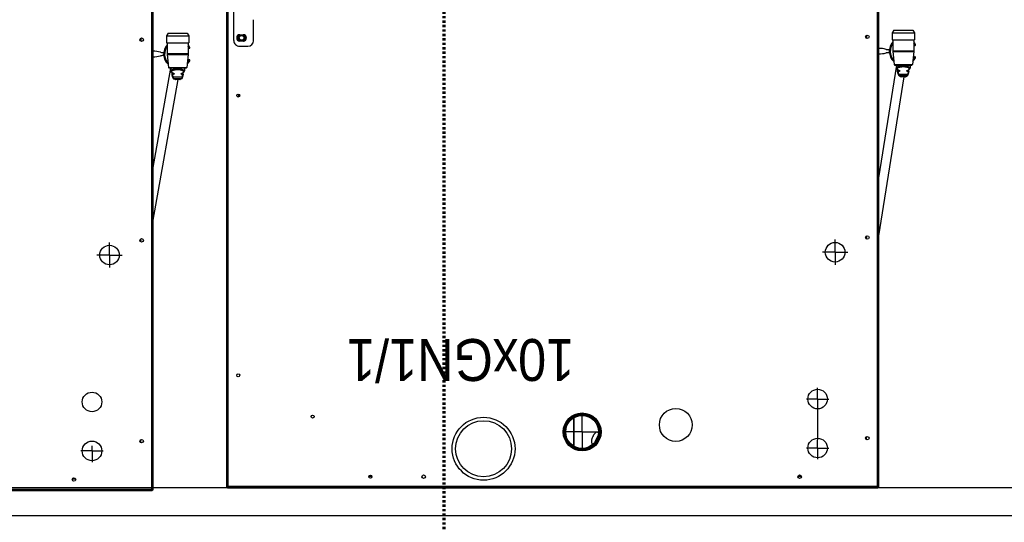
# Model space of a CAD drawing. Header units: millimetres. Extents: x -56641 to 6003, y -24465 to 16563.
# Tile 19 of 79: x -32221 to -30812, y -7077 to -6358. Entities that reach past the tile are written whole.
import ezdxf

# ---------------------------------------------------------------- set-up
doc = ezdxf.new("R2010")
doc.units = ezdxf.units.MM
for name, pattern in [('HIDDEN', [375, 250, -125]), ('Kreska', [6.35, 3.175, -3.175]), ('Przerywana długa', [390, 250, -140])]:
    doc.linetypes.add(name, pattern=pattern)
doc.layers.add('G-ANNO-SYMB', color=7, linetype='Continuous', lineweight=5)
doc.layers.add('JEVENHUUVA', color=7, linetype='Continuous')
doc.layers.add('JEVENKATKOVIIVAT', color=5, linetype='HIDDEN')
doc.layers.add('Wyposażenie_urządzenia grzewcze', color=1, linetype='Continuous', true_color=0xff0000)

# ---------------------------------------------------------------- blocks, each defined once
blk = doc.blocks.new('O611in')
at = {"layer": 'Wyposażenie_urządzenia grzewcze'}
for p, q in [((1900.43, 1032.83), (1900.43, 1104.88)), ((1900.43, 1104.88), (1900.53, 1104.88)), ((1900.53, 1104.98), (1900.53, 1104.88)), ((1900.53, 1104.98), (1993.58, 1104.98)), ((1900.63, 1032.93), (1900.63, 1104.78)), ((1900.63, 1104.78), (1993.48, 1104.78)), ((1911.95, 1103.25), (1911.5, 1103.25)), ((1909.15, 1099.25), (1909.15, 1100.85)), ((1909.15, 1099.25), (1907.55, 1099.25)), ((1909.15, 1099.25), (1909.15, 1098.51)), ((1909.15, 1099.25), (1910.75, 1099.25)), ((1902.15, 1098.08), (1902.15, 1097.62)), ((1906.65, 1071.25), (1906.65, 1073.05)), ((1906.65, 1071.25), (1904.85, 1071.25)), ((1906.65, 1071.25), (1906.65, 1069.45)), ((1906.65, 1071.25), (1908.45, 1071.25)), ((1902.15, 1069.38), (1902.15, 1069.18)), ((1902.22, 1069.33), (1902.14, 1069.16)), ((1902.15, 1069.14), (1902.15, 1068.92)), ((1902.16, 1069.12), (1902.19, 1069.08)), ((1902.25, 1069.15), (1902.28, 1069.23)), ((1902.3, 1069.13), (1902.25, 1069.15)), ((1902.3, 1069.15), (1902.26, 1069.17)), ((1896.89, 1046.16), (1900.43, 1066.24)), ((1897.92, 1044.52), (1900.43, 1058.75)), ((1896.1, 1045.41), (1896.18, 1045.75)), ((1896.1, 1045.39), (1896.1, 1045.41)), ((1896.1, 1045.39), (1896.1, 1045.15)), ((1896.2, 1045.49), (1896.28, 1045.82)), ((1896.2, 1045.49), (1896.2, 1045.46)), ((1896.28, 1045.82), (1897.53, 1045.82)), ((1896.31, 1046.03), (1896.55, 1046.15)), ((1896.36, 1046.04), (1896.6, 1046.16)), ((1896.36, 1046.04), (1897.45, 1046.04)), ((1896.6, 1046.16), (1896.6, 1046.16)), ((1896.6, 1046.16), (1897.21, 1046.16)), ((1896.6, 1046.16), (1897.21, 1046.16)), ((1897.21, 1046.16), (1897.21, 1046.16)), ((1897.21, 1046.16), (1897.45, 1046.04)), ((1897.26, 1046.15), (1897.49, 1046.03)), ((1897.53, 1045.82), (1897.6, 1045.49)), ((1897.6, 1045.46), (1897.6, 1045.49)), ((1897.63, 1045.75), (1897.63, 1045.75)), ((1897.63, 1045.75), (1897.7, 1045.41)), ((1897.7, 1045.39), (1897.7, 1045.41)), ((1897.7, 1045.39), (1897.7, 1045.15)), ((1895.41, 1042.56), (1895.59, 1044.41)), ((1898.21, 1044.41), (1895.59, 1044.41)), ((1898.11, 1044.5), (1895.69, 1044.5)), ((1895.93, 1044.5), (1895.93, 1044.93)), ((1895.93, 1044.93), (1895.93, 1044.93)), ((1896.11, 1045.16), (1896.09, 1045.15)), ((1896.09, 1045.15), (1896.09, 1045.15)), ((1896.12, 1045.18), (1896.11, 1045.16)), ((1896.18, 1045.34), (1896.18, 1045.23)), ((1896.22, 1045.24), (1896.19, 1045.23)), ((1896.26, 1045.25), (1896.22, 1045.24)), ((1896.24, 1045.24), (1896.22, 1045.24)), ((1896.22, 1045.24), (1896.22, 1045.24)), ((1897.59, 1045.24), (1897.55, 1045.25)), ((1897.57, 1045.24), (1897.59, 1045.24)), ((1897.59, 1045.24), (1897.59, 1045.24)), ((1897.62, 1045.23), (1897.59, 1045.24)), ((1897.62, 1045.34), (1897.62, 1045.23)), ((1897.7, 1045.16), (1897.69, 1045.18)), ((1897.71, 1045.15), (1897.71, 1045.15)), ((1897.87, 1044.93), (1897.87, 1044.93)), ((1897.87, 1044.5), (1897.87, 1044.93)), ((1898.4, 1042.56), (1898.21, 1044.41)), ((1895.14, 1043.45), (1895.26, 1043.38)), ((1895.48, 1043.3), (1895.23, 1043.3)), ((1895.26, 1041.62), (1895.14, 1041.55)), ((1895.23, 1041.7), (1895.4, 1041.7)), ((1895.4, 1042.44), (1895.41, 1042.56)), ((1895.4, 1040.9), (1895.4, 1042.44)), ((1898.4, 1042.44), (1895.4, 1042.44)), ((1898.4, 1042.56), (1895.41, 1042.56)), ((1898.4, 1042.44), (1898.4, 1042.56)), ((1898.4, 1040.9), (1898.4, 1042.44)), ((1895.3, 1039.9), (1895.3, 1040.9)), ((1898.5, 1040.9), (1895.3, 1040.9)), ((1895.53, 1039.5), (1895.3, 1039.9)), ((1898.5, 1039.9), (1895.3, 1039.9)), ((1898.27, 1039.5), (1898.5, 1039.9)), ((1898.5, 1039.9), (1898.5, 1040.9)), ((1902.15, 1040.22), (1902.15, 1040.68)), ((1902.25, 1040.3), (1902.25, 1040.6)), ((1898.27, 1039.5), (1895.53, 1039.5))]:
    blk.add_line(p, q, dxfattribs=at)
for points in [[(1896.31, 1046.03), (1896.27, 1045.99), (1896.24, 1045.95), (1896.22, 1045.9), (1896.2, 1045.83), (1896.18, 1045.75)], [(1897.63, 1045.75), (1897.61, 1045.83), (1897.59, 1045.9), (1897.56, 1045.95), (1897.53, 1045.99), (1897.49, 1046.03)], [(1896.09, 1045.15), (1896.02, 1045.1), (1895.96, 1045.03), (1895.93, 1044.94), (1895.93, 1044.93)], [(1896.11, 1045.16), (1896.11, 1045.16), (1896.11, 1045.16)], [(1896.19, 1045.23), (1896.15, 1045.21), (1896.12, 1045.18)], [(1896.31, 1045.27), (1896.31, 1045.27), (1896.31, 1045.27), (1896.29, 1045.26), (1896.26, 1045.25)], [(1897.55, 1045.25), (1897.51, 1045.26), (1897.49, 1045.27), (1897.49, 1045.27)], [(1897.69, 1045.18), (1897.66, 1045.21), (1897.62, 1045.23)], [(1897.71, 1045.15), (1897.7, 1045.16), (1897.7, 1045.16)], [(1897.87, 1044.93), (1897.87, 1044.94), (1897.85, 1045.03), (1897.79, 1045.1), (1897.71, 1045.15)]]:
    blk.add_lwpolyline(points, dxfattribs=at)
for centre, radius in [((1911.73, 1103.35), 0.25), ((1909.15, 1099.25), 1.4), ((1902.05, 1097.85), 0.25), ((1909.15, 1092.25), 1.4), ((1906.65, 1071.25), 1.4), ((1902.05, 1069.15), 0.25), ((1902.05, 1040.45), 0.25)]:
    blk.add_circle(centre, radius, dxfattribs=at)
for centre, radius, start, end in [((1895.69, 1044.4), 0.1, 90, 174.2894), ((1898.11, 1044.4), 0.1, 5.7106, 90), ((1896.9, 1042.5), 2, 318.6185, 47.4188), ((1895.23, 1043.4), 0.1, 151.7263, 270), ((1896.9, 1042.5), 2, 132.6721, 151.7263), ((1896.9, 1042.5), 1.86, 137.6649, 151.7269), ((1896.9, 1042.5), 1.86, 323.7462, 42.3377), ((1899.1, 1043.73), 1, 257.5553, 284.1158), ((1896.9, 1042.5), 2, 352.8627, 7.1373), ((1900.52, 1038.1), 4.8, 91.0719, 104.1158), ((1895.23, 1041.6), 0.1, 90, 208.2737), ((1896.9, 1042.5), 2, 208.2737, 221.2883), ((1896.9, 1042.5), 1.86, 208.2734, 216.3956), ((1899.1, 1041.28), 1, 75.8842, 102.4447), ((1900.52, 1046.9), 4.8, 255.8842, 268.9281)]:
    blk.add_arc(centre, radius, start, end, dxfattribs=at)
for points, start_tangent, end_tangent in [([(1900.45, 1104.84), (1900.43, 1104.88)], (-0.84108, 0.54091), (0, 1)), ([(1900.53, 1104.81), (1900.45, 1104.84)], (-0.943625, 0.331016), (-0.84108, 0.54091)), ([(1900.56, 1104.95), (1900.53, 1104.98)], (-0.54091, 0.84108), (-1, 0)), ([(1900.63, 1104.78), (1900.59, 1104.83), (1900.56, 1104.86), (1900.53, 1104.88)], (-0.537029, 0.843564), (-1, 0)), ([(1900.63, 1104.78), (1900.58, 1104.81), (1900.54, 1104.84), (1900.53, 1104.88)], (-0.843564, 0.537029), (0, 1)), ([(1900.63, 1104.78), (1900.53, 1104.81)], (-0.952891, 0.303314), (-0.943625, 0.331016)), ([(1900.59, 1104.88), (1900.56, 1104.95)], (-0.331016, 0.943625), (-0.54091, 0.84108)), ([(1900.63, 1104.78), (1900.59, 1104.88)], (-0.303314, 0.952891), (-0.331016, 0.943625)), ([(1902.14, 1069.16), (1902.16, 1069.13), (1902.16, 1069.12)], (0.510626, -0.859803), (0.576053, -0.817412)), ([(1902.26, 1069.07), (1902.23, 1069.08), (1902.21, 1069.09), (1902.19, 1069.11), (1902.16, 1069.13), (1902.14, 1069.16)], (-0.945723, 0.324974), (-0.640129, 0.768268)), ([(1902.26, 1069.07), (1902.23, 1069.08), (1902.21, 1069.08), (1902.2, 1069.09), (1902.19, 1069.08), (1902.19, 1069.08)], (-0.945723, 0.324974), (0.549508, -0.835489)), ([(1902.19, 1069.08), (1902.19, 1069.08), (1902.2, 1069.07), (1902.22, 1069.06), (1902.25, 1069.04)], (0.549508, -0.835489), (0.856844, -0.515576)), ([(1902.25, 1069.04), (1902.26, 1069.03)], (0.856844, -0.515576), (0.865565, -0.500797)), ([(1902.28, 1069.06), (1902.26, 1069.07)], (-0.939908, 0.341429), (-0.945723, 0.324974)), ([(1902.28, 1069.06), (1902.26, 1069.07)], (-0.973082, 0.230457), (-0.945723, 0.324974)), ([(1896.1, 1045.41), (1896.11, 1045.43), (1896.13, 1045.46), (1896.16, 1045.48), (1896.2, 1045.49)], (0.212365, 0.97719), (0.999957, -0.009276)), ([(1896.2, 1045.46), (1896.16, 1045.45), (1896.13, 1045.43), (1896.11, 1045.4), (1896.1, 1045.36)], (-1, 0.000001), (0, -1)), ([(1896.18, 1045.75), (1896.18, 1045.76), (1896.2, 1045.8), (1896.24, 1045.82), (1896.28, 1045.82)], (0.212036, 0.977262), (0.999828, -0.018568)), ([(1896.24, 1045.43), (1896.22, 1045.42), (1896.2, 1045.4), (1896.19, 1045.37), (1896.18, 1045.34)], (-0.937062, -0.349162), (-0.14521, -0.989401)), ([(1896.2, 1045.46), (1896.21, 1045.45), (1896.21, 1045.44), (1896.23, 1045.44), (1896.24, 1045.43)], (-0.000309, -1), (0.974678, -0.223612)), ([(1896.24, 1045.43), (1896.31, 1045.41), (1896.36, 1045.39), (1896.39, 1045.36), (1896.4, 1045.33), (1896.39, 1045.31), (1896.36, 1045.28), (1896.32, 1045.26)], (0.974683, -0.22359), (-0.932422, -0.361371)), ([(1896.28, 1045.82), (1896.3, 1045.93), (1896.33, 1046)], (0.208241, 0.978078), (0.456872, 0.889533)), ([(1896.31, 1046.03), (1896.32, 1046.03), (1896.36, 1046.04)], (0.885584, 0.464479), (0.999997, -0.002317)), ([(1896.33, 1046.01), (1896.36, 1046.04)], (0.479037, 0.877794), (0.881178, 0.472785)), ([(1896.33, 1046), (1896.33, 1046.01)], (0.456872, 0.889533), (0.479037, 0.877794)), ([(1896.6, 1046.16), (1896.56, 1046.16), (1896.55, 1046.15)], (-1, 0), (-0.882317, -0.470656)), ([(1896.55, 1046.15), (1896.56, 1046.16)], (0.885225, 0.465164), (0.952583, 0.304278)), ([(1896.56, 1046.16), (1896.6, 1046.16)], (0.952583, 0.304278), (0.999997, -0.002317)), ([(1897.21, 1046.16), (1897.24, 1046.16), (1897.26, 1046.15)], (1, 0), (0.882317, -0.470656)), ([(1897.24, 1046.16), (1897.21, 1046.16)], (-0.952583, 0.304278), (-0.999997, -0.002317)), ([(1897.26, 1046.15), (1897.24, 1046.16)], (-0.885225, 0.465164), (-0.952583, 0.304278)), ([(1897.48, 1045.26), (1897.45, 1045.28), (1897.41, 1045.31), (1897.4, 1045.33), (1897.41, 1045.36), (1897.44, 1045.39), (1897.5, 1045.41), (1897.56, 1045.43)], (-0.927709, 0.373305), (0.974662, 0.223683)), ([(1897.45, 1046.04), (1897.47, 1046.01)], (0.881178, -0.472785), (0.479037, -0.877794)), ([(1897.49, 1046.03), (1897.48, 1046.03), (1897.45, 1046.04)], (-0.885616, 0.464417), (-0.999997, -0.002317)), ([(1897.47, 1046.01), (1897.47, 1046)], (0.479037, -0.877794), (0.456872, -0.889533)), ([(1897.47, 1046), (1897.5, 1045.93), (1897.53, 1045.82)], (0.456872, -0.889533), (0.208241, -0.978078)), ([(1897.63, 1045.75), (1897.62, 1045.76), (1897.6, 1045.8), (1897.57, 1045.82), (1897.53, 1045.82)], (-0.212036, 0.977262), (-0.999828, -0.018568)), ([(1897.56, 1045.43), (1897.58, 1045.44), (1897.59, 1045.44), (1897.6, 1045.45), (1897.6, 1045.46)], (0.974715, 0.223451), (0.000718, 1)), ([(1897.56, 1045.43), (1897.58, 1045.42), (1897.6, 1045.4), (1897.61, 1045.37), (1897.62, 1045.34)], (0.936977, -0.34939), (0.145187, -0.989404)), ([(1897.7, 1045.41), (1897.7, 1045.43), (1897.67, 1045.46), (1897.64, 1045.48), (1897.6, 1045.49)], (-0.212365, 0.97719), (-0.999957, -0.009276)), ([(1897.6, 1045.46), (1897.64, 1045.45), (1897.67, 1045.43), (1897.7, 1045.4)], (1, 0), (0.396724, -0.917938)), ([(1897.7, 1045.4), (1897.7, 1045.36)], (0.396724, -0.917938), (0, -1)), ([(1895.93, 1044.93), (1895.94, 1044.91), (1895.96, 1044.87), (1896.01, 1044.83), (1896.09, 1044.79), (1896.21, 1044.75), (1896.36, 1044.71), (1896.53, 1044.69), (1896.71, 1044.67), (1896.9, 1044.67), (1897.09, 1044.67), (1897.28, 1044.69), (1897.45, 1044.71), (1897.6, 1044.75), (1897.72, 1044.79), (1897.8, 1044.83), (1897.84, 1044.87), (1897.87, 1044.91), (1897.87, 1044.93)], (0.00944, -0.999955), (0.009189, 0.999958)), ([(1896.08, 1045.12), (1896.06, 1045.09), (1896.04, 1045.07), (1896.03, 1045.04), (1896.04, 1045), (1896.06, 1044.97), (1896.1, 1044.92), (1896.18, 1044.88), (1896.28, 1044.84), (1896.41, 1044.81), (1896.57, 1044.78), (1896.73, 1044.77), (1896.9, 1044.76), (1897.07, 1044.77), (1897.24, 1044.78), (1897.39, 1044.81), (1897.53, 1044.84), (1897.63, 1044.88), (1897.7, 1044.93)], (-0.754321, -0.656506), (0.808897, 0.58795)), ([(1896.1, 1045.13), (1896.08, 1045.12)], (-0.81435, -0.580374), (-0.754321, -0.656506)), ([(1896.11, 1045.15), (1896.09, 1045.15)], (-0.968029, -0.250838), (-0.875073, -0.483991)), ([(1896.1, 1045.36), (1896.11, 1045.35), (1896.12, 1045.35), (1896.15, 1045.34), (1896.18, 1045.34)], (-0.000143, -1), (0.993442, -0.114337)), ([(1896.11, 1045.14), (1896.1, 1045.13)], (-0.826981, -0.56223), (-0.81435, -0.580374)), ([(1896.2, 1045.21), (1896.16, 1045.21), (1896.13, 1045.19), (1896.11, 1045.16)], (-0.999584, 0.028833), (-0.440897, -0.897558)), ([(1896.14, 1045.16), (1896.11, 1045.14)], (-0.873776, -0.486328), (-0.826981, -0.56223)), ([(1896.14, 1045.16), (1896.11, 1045.16), (1896.11, 1045.15)], (-0.988411, 0.151803), (-0.968029, -0.250838)), ([(1896.2, 1045.21), (1896.19, 1045.19), (1896.17, 1045.17), (1896.14, 1045.16)], (-0.319567, -0.947564), (-0.873754, -0.486367)), ([(1896.18, 1045.34), (1896.23, 1045.32), (1896.27, 1045.29), (1896.29, 1045.27)], (0.956255, -0.292535), (0.49055, -0.871413)), ([(1896.21, 1045.22), (1896.2, 1045.21)], (-0.791679, -0.610938), (-0.31984, -0.947471)), ([(1896.24, 1045.24), (1896.22, 1045.23), (1896.21, 1045.22)], (-0.97551, -0.219954), (-0.791679, -0.610938)), ([(1896.3, 1045.25), (1896.24, 1045.24)], (-0.947204, -0.320632), (-0.975489, -0.22005)), ([(1896.29, 1045.27), (1896.3, 1045.26)], (0.49055, -0.871413), (0.441019, -0.897498)), ([(1896.31, 1045.25), (1896.3, 1045.25)], (-0.940691, -0.339264), (-0.947204, -0.320632)), ([(1896.32, 1045.26), (1896.31, 1045.25)], (-0.932422, -0.361371), (-0.940691, -0.339264)), ([(1897.5, 1045.25), (1897.48, 1045.26)], (-0.940698, 0.339244), (-0.927709, 0.373305)), ([(1897.57, 1045.24), (1897.5, 1045.25)], (-0.975493, 0.220028), (-0.940698, 0.339244)), ([(1897.51, 1045.27), (1897.53, 1045.29), (1897.57, 1045.32), (1897.62, 1045.34)], (0.489569, 0.871965), (0.956248, 0.292559)), ([(1897.51, 1045.26), (1897.51, 1045.27)], (0.441363, 0.897329), (0.489569, 0.871965)), ([(1897.58, 1045.23), (1897.57, 1045.24)], (-0.932271, 0.361761), (-0.975479, 0.220092)), ([(1897.61, 1045.21), (1897.6, 1045.22), (1897.58, 1045.23)], (-0.319086, 0.947726), (-0.932271, 0.361761)), ([(1897.61, 1045.21), (1897.64, 1045.21), (1897.68, 1045.19), (1897.7, 1045.16)], (0.999586, 0.028779), (0.429337, -0.903144)), ([(1897.66, 1045.16), (1897.64, 1045.17), (1897.62, 1045.19), (1897.61, 1045.21)], (-0.87377, 0.48634), (-0.31967, 0.947529)), ([(1897.62, 1045.34), (1897.66, 1045.34), (1897.68, 1045.35), (1897.7, 1045.35), (1897.7, 1045.36)], (0.993446, 0.114304), (0.000529, 1)), ([(1897.66, 1045.16), (1897.69, 1045.16)], (0.988406, 0.151832), (0.974219, -0.225602)), ([(1897.7, 1045.14), (1897.66, 1045.16)], (-0.827239, 0.56185), (-0.873778, 0.486325)), ([(1897.69, 1045.16), (1897.71, 1045.15)], (0.974219, -0.225602), (0.875025, -0.484078)), ([(1897.7, 1045.13), (1897.7, 1045.14)], (-0.814302, 0.580441), (-0.827239, 0.56185)), ([(1897.72, 1045.12), (1897.7, 1045.13)], (-0.755133, 0.655571), (-0.814302, 0.580441)), ([(1897.7, 1044.93), (1897.75, 1044.97), (1897.77, 1045), (1897.77, 1045.04), (1897.76, 1045.07), (1897.75, 1045.09), (1897.72, 1045.12)], (0.808897, 0.58795), (-0.755133, 0.655571)), ([(1895.23, 1043.3), (1895.24, 1043.31), (1895.25, 1043.32), (1895.25, 1043.33), (1895.26, 1043.36), (1895.26, 1043.38)], (1, 0), (0.05309, 0.99859)), ([(1895.49, 1043.38), (1895.45, 1043.38), (1895.26, 1043.38)], (-0.999957, 0.009236), (-0.99997, 0.007759)), ([(1895.23, 1041.7), (1895.24, 1041.7), (1895.25, 1041.69), (1895.25, 1041.67), (1895.26, 1041.64), (1895.26, 1041.62)], (1, 0), (0.05309, -0.99859)), ([(1895.26, 1041.62), (1895.4, 1041.62)], (0.99997, 0.00776), (0.999963, 0.008548))]:
    blk.add_spline(points, degree=3, dxfattribs=dict(at, start_tangent=start_tangent, end_tangent=end_tangent))
blk = doc.blocks.new('O1011in')
at = {"layer": 'Wyposażenie_urządzenia grzewcze'}
for p, q in [((1900.72, 859.32), (1900.72, 931.37)), ((1900.72, 931.37), (1900.82, 931.37)), ((1900.82, 931.47), (1900.82, 931.37)), ((1900.82, 931.47), (1993.87, 931.47)), ((1900.92, 859.42), (1900.92, 931.27)), ((1900.92, 931.27), (1993.77, 931.27)), ((1993.77, 931.27), (1993.77, 859.42)), ((1993.87, 931.47), (1993.87, 931.37)), ((1993.97, 931.37), (1993.87, 931.37)), ((1993.97, 931.37), (1993.97, 859.32)), ((1912.24, 929.75), (1911.79, 929.75)), ((1973.62, 929.75), (1973.26, 929.75)), ((1909.44, 925.75), (1909.44, 927.35)), ((1909.44, 925.75), (1907.84, 925.75)), ((1909.44, 925.75), (1909.44, 924.56)), ((1909.44, 925.75), (1911.04, 925.75)), ((1943.14, 923.45), (1943.14, 926.15)), ((1902.44, 924.57), (1902.44, 924.12)), ((1909.44, 918.75), (1909.44, 924.56)), ((1940.88, 924), (1941.27, 924.82)), ((1940.92, 924.19), (1941.14, 924.67)), ((1941.26, 924.85), (1941.27, 924.82)), ((1941.71, 925.11), (1941.56, 925.18)), ((1944.26, 925.51), (1944.26, 921.38)), ((1944.33, 925.47), (1944.33, 921.42)), ((1943.14, 923.45), (1940.44, 923.45)), ((1940.63, 923.45), (1940.53, 923.45)), ((1940.95, 923.48), (1940.8, 923.54)), ((1940.86, 923.99), (1940.88, 924)), ((1943.14, 923.45), (1943.14, 920.75)), ((1943.14, 923.45), (1945.84, 923.45)), ((1945.65, 923.45), (1945.75, 923.45)), ((1909.44, 918.75), (1907.84, 918.75)), ((1909.44, 918.75), (1909.44, 917.15)), ((1909.44, 918.75), (1911.04, 918.75)), ((1906.94, 897.75), (1906.94, 899.55)), ((1906.94, 897.75), (1905.14, 897.75)), ((1906.94, 897.75), (1906.94, 895.95)), ((1906.94, 897.75), (1908.74, 897.75)), ((1897.11, 872.66), (1900.72, 895.41)), ((1902.51, 895.82), (1902.43, 895.65)), ((1902.44, 895.87), (1902.44, 895.68)), ((1902.44, 895.63), (1902.44, 895.42)), ((1902.45, 895.62), (1902.48, 895.57)), ((1902.53, 895.65), (1902.57, 895.73)), ((1902.58, 895.62), (1902.53, 895.65)), ((1902.58, 895.65), (1902.54, 895.67)), ((1898.17, 871.02), (1900.72, 887.1)), ((1992.29, 875.15), (1992.29, 875.54)), ((1896.39, 871.91), (1896.47, 872.24)), ((1896.49, 871.98), (1896.56, 872.32)), ((1896.56, 872.32), (1897.82, 872.32)), ((1896.6, 872.52), (1896.84, 872.65)), ((1896.65, 872.53), (1896.88, 872.66)), ((1896.65, 872.53), (1897.73, 872.53)), ((1896.88, 872.66), (1896.88, 872.66)), ((1896.88, 872.66), (1897.5, 872.66)), ((1896.88, 872.66), (1897.5, 872.66)), ((1897.5, 872.66), (1897.5, 872.66)), ((1897.5, 872.66), (1897.73, 872.53)), ((1897.55, 872.65), (1897.78, 872.52)), ((1897.82, 872.32), (1897.89, 871.98)), ((1897.92, 872.24), (1897.92, 872.24)), ((1897.92, 872.24), (1897.99, 871.91)), ((1895.7, 869.06), (1895.88, 870.91)), ((1898.5, 870.91), (1895.88, 870.91)), ((1898.4, 871), (1895.98, 871)), ((1896.22, 871), (1896.22, 871.43)), ((1896.22, 871.43), (1896.22, 871.43)), ((1896.4, 871.65), (1896.38, 871.64)), ((1896.38, 871.64), (1896.38, 871.64)), ((1896.39, 871.89), (1896.39, 871.91)), ((1896.39, 871.89), (1896.39, 871.65)), ((1896.41, 871.68), (1896.4, 871.65)), ((1896.47, 871.83), (1896.47, 871.72)), ((1896.51, 871.73), (1896.48, 871.72)), ((1896.49, 871.98), (1896.49, 871.95)), ((1896.55, 871.74), (1896.51, 871.73)), ((1896.53, 871.73), (1896.51, 871.73)), ((1896.51, 871.73), (1896.51, 871.73)), ((1897.88, 871.73), (1897.84, 871.74)), ((1897.85, 871.73), (1897.88, 871.73)), ((1897.88, 871.73), (1897.88, 871.73)), ((1897.91, 871.72), (1897.88, 871.73)), ((1897.89, 871.95), (1897.89, 871.98)), ((1897.91, 871.83), (1897.91, 871.72)), ((1897.98, 871.66), (1897.97, 871.67)), ((1897.99, 871.89), (1897.99, 871.91)), ((1897.99, 871.89), (1897.99, 871.65)), ((1898, 871.64), (1898, 871.64)), ((1898.16, 871.43), (1898.16, 871.43)), ((1898.16, 871), (1898.16, 871.43)), ((1898.69, 869.06), (1898.5, 870.91)), ((1895.43, 869.94), (1895.55, 869.88)), ((1895.77, 869.8), (1895.52, 869.8)), ((1895.55, 868.11), (1895.43, 868.05)), ((1895.52, 868.2), (1895.69, 868.2)), ((1895.69, 868.94), (1895.7, 869.06)), ((1895.69, 867.4), (1895.69, 868.94)), ((1898.69, 868.94), (1895.69, 868.94)), ((1898.69, 869.06), (1895.7, 869.06)), ((1898.69, 868.94), (1898.69, 869.06)), ((1898.69, 867.4), (1898.69, 868.94)), ((1992.17, 868.3), (1990.97, 868.3)), ((1895.59, 866.4), (1895.59, 867.4)), ((1898.79, 867.4), (1895.59, 867.4)), ((1898.79, 866.4), (1898.79, 867.4)), ((1902.43, 866.72), (1902.43, 867.18)), ((1902.53, 866.79), (1902.53, 867.11)), ((1990.17, 867.5), (1990.16, 864.5)), ((1991.62, 867.55), (1992.12, 867.55)), ((1992.12, 866.65), (1991.62, 866.65)), ((1992.97, 867.5), (1992.96, 858.74)), ((1895.82, 866), (1895.59, 866.4)), ((1898.79, 866.4), (1895.59, 866.4)), ((1898.56, 866), (1895.82, 866)), ((1898.56, 866), (1898.79, 866.4))]:
    blk.add_line(p, q, dxfattribs=at)
for points in [[(1896.6, 872.52), (1896.56, 872.49), (1896.53, 872.45), (1896.51, 872.39), (1896.49, 872.32), (1896.47, 872.24)], [(1897.92, 872.24), (1897.9, 872.32), (1897.88, 872.39), (1897.85, 872.45), (1897.82, 872.49), (1897.78, 872.52)], [(1896.38, 871.64), (1896.31, 871.59), (1896.25, 871.52), (1896.22, 871.44), (1896.22, 871.43)], [(1896.4, 871.65), (1896.4, 871.66), (1896.4, 871.65)], [(1896.48, 871.72), (1896.44, 871.71), (1896.41, 871.68)], [(1896.6, 871.76), (1896.6, 871.77), (1896.6, 871.77), (1896.58, 871.76), (1896.55, 871.74)], [(1897.84, 871.74), (1897.8, 871.76), (1897.78, 871.77), (1897.78, 871.77)], [(1897.97, 871.67), (1897.94, 871.7), (1897.91, 871.72)], [(1898, 871.64), (1897.99, 871.65), (1897.98, 871.66)], [(1898.16, 871.43), (1898.16, 871.44), (1898.14, 871.52), (1898.08, 871.59), (1898, 871.64)]]:
    blk.add_lwpolyline(points, dxfattribs=at)
for centre, radius in [((1912.02, 929.85), 0.25), ((1957.24, 925.85), 4.5), ((1965.82, 929.85), 0.25), ((1973.44, 929.85), 0.21), ((1957.24, 925.85), 4), ((1957.24, 925.85), 4), ((1909.44, 925.75), 1.4), ((1943.14, 923.45), 2.71), ((1943.14, 923.45), 2.61), ((1943.14, 923.45), 2.5), ((1943.14, 923.45), 2.47), ((1943.14, 923.45), 2.35), ((1902.34, 924.35), 0.25), ((1929.74, 922.45), 2.35), ((1981.7, 921.25), 0.21), ((1909.44, 918.75), 1.4), ((1992.34, 915.35), 0.21), ((1906.94, 897.75), 1.4), ((1902.34, 895.65), 0.25), ((1992.34, 875.35), 0.21), ((1902.34, 866.95), 0.25), ((1991.86, 867.1), 0.333)]:
    blk.add_circle(centre, radius, dxfattribs=at)
for centre, radius, start, end in [((1943.14, 923.45), 2.51, 9.1953, 0), ((1895.98, 870.9), 0.1, 90, 174.2894), ((1898.4, 870.9), 0.1, 5.7106, 90), ((1895.52, 869.9), 0.1, 151.7263, 270), ((1897.19, 869), 2, 132.6721, 151.7263), ((1897.19, 869), 1.86, 137.6649, 151.7269), ((1897.19, 869), 2, 318.7308, 47.4188), ((1897.19, 869), 1.86, 323.7462, 42.3377), ((1900.81, 864.6), 4.8, 91.0719, 104.1158), ((1895.52, 868.1), 0.1, 90, 208.2737), ((1897.19, 869), 2, 208.2737, 221.2883), ((1897.19, 869), 1.86, 208.2734, 216.3956), ((1899.39, 870.22), 1, 257.5553, 284.1158), ((1897.19, 869), 2, 352.8627, 7.1373), ((1899.39, 867.77), 1, 75.8842, 102.4447), ((1900.81, 873.4), 4.8, 255.8842, 268.9281), ((1990.97, 867.5), 0.8, 89.9428, 179.9428), ((1992.17, 867.5), 0.8, 359.9428, 89.9428), ((1991.62, 867.1), 0.45, 89.9428, 269.9428), ((1991.87, 867.1), 0.6, 136.8682, 223.0461), ((1991.86, 867.1), 0.525, 119.7083, 237.6221), ((1991.86, 867.1), 0.51, 117, 240.8626), ((1991.86, 867.1), 0.4, 255, 195), ((1991.86, 867.1), 0.51, 299.7423, 63.1058), ((1991.86, 867.1), 0.525, 301.9529, 60.498), ((1992.12, 867.1), 0.45, 269.9428, 89.9428), ((1991.87, 867.1), 0.6, 316.8682, 43.0461)]:
    blk.add_arc(centre, radius, start, end, dxfattribs=at)
for points, start_tangent, end_tangent in [([(1900.74, 931.34), (1900.72, 931.37)], (-0.84108, 0.54091), (0, 1)), ([(1900.82, 931.3), (1900.74, 931.34)], (-0.943625, 0.331016), (-0.84108, 0.54091)), ([(1900.85, 931.44), (1900.82, 931.47)], (-0.54091, 0.84108), (-1, 0)), ([(1900.92, 931.27), (1900.88, 931.32), (1900.85, 931.36), (1900.82, 931.37)], (-0.537029, 0.843564), (-1, 0)), ([(1900.92, 931.27), (1900.87, 931.3), (1900.83, 931.34), (1900.82, 931.37)], (-0.843564, 0.537029), (0, 1)), ([(1900.92, 931.27), (1900.82, 931.3)], (-0.952891, 0.303314), (-0.943625, 0.331016)), ([(1900.88, 931.37), (1900.85, 931.44)], (-0.331016, 0.943625), (-0.54091, 0.84108)), ([(1900.92, 931.27), (1900.88, 931.37)], (-0.303314, 0.952891), (-0.331016, 0.943625)), ([(1993.77, 931.27), (1993.82, 931.3), (1993.85, 931.34), (1993.87, 931.37)], (0.843564, 0.537029), (0, 1)), ([(1993.77, 931.27), (1993.8, 931.32), (1993.83, 931.36), (1993.87, 931.37)], (0.537029, 0.843564), (1, 0)), ([(1993.77, 931.27), (1993.8, 931.37)], (0.303314, 0.952891), (0.331016, 0.943625)), ([(1993.77, 931.27), (1993.87, 931.3)], (0.952891, 0.303314), (0.943625, 0.331016)), ([(1993.8, 931.37), (1993.83, 931.44)], (0.331016, 0.943625), (0.54091, 0.84108)), ([(1993.83, 931.44), (1993.87, 931.47)], (0.54091, 0.84108), (1, 0)), ([(1993.87, 931.3), (1993.94, 931.34)], (0.943625, 0.331016), (0.84108, 0.54091)), ([(1993.94, 931.34), (1993.97, 931.37)], (0.84108, 0.54091), (0, 1)), ([(1941.63, 924.15), (1941.69, 924.27), (1941.73, 924.38), (1941.76, 924.5), (1941.79, 924.61), (1941.81, 924.72), (1941.82, 924.81), (1941.81, 924.9), (1941.8, 924.97), (1941.78, 925.03), (1941.75, 925.08), (1941.71, 925.11)], (0.422618, 0.906308), (-0.906308, 0.422618)), ([(1940.95, 923.48), (1941, 923.46), (1941.05, 923.47), (1941.11, 923.49), (1941.17, 923.53), (1941.24, 923.58), (1941.31, 923.65), (1941.38, 923.73), (1941.45, 923.82), (1941.51, 923.93), (1941.58, 924.03), (1941.63, 924.15)], (0.906308, -0.422618), (0.422618, 0.906308)), ([(1902.43, 895.65), (1902.45, 895.62), (1902.45, 895.62)], (0.510626, -0.859803), (0.576053, -0.817412)), ([(1902.55, 895.56), (1902.52, 895.57), (1902.5, 895.59), (1902.47, 895.61), (1902.45, 895.63), (1902.43, 895.65)], (-0.945723, 0.324974), (-0.640129, 0.768268)), ([(1902.55, 895.56), (1902.52, 895.57), (1902.5, 895.58), (1902.49, 895.58), (1902.48, 895.58), (1902.48, 895.57)], (-0.945723, 0.324974), (0.549508, -0.835489)), ([(1902.48, 895.57), (1902.48, 895.57), (1902.49, 895.56), (1902.51, 895.55), (1902.53, 895.54)], (0.549508, -0.835489), (0.856844, -0.515576)), ([(1902.53, 895.54), (1902.55, 895.53)], (0.856844, -0.515576), (0.865565, -0.500797)), ([(1902.57, 895.56), (1902.55, 895.56)], (-0.939908, 0.341429), (-0.945723, 0.324974)), ([(1902.57, 895.56), (1902.55, 895.56)], (-0.973082, 0.230457), (-0.945723, 0.324974)), ([(1896.47, 872.24), (1896.47, 872.26), (1896.49, 872.29), (1896.53, 872.31), (1896.56, 872.32)], (0.212036, 0.977262), (0.999828, -0.018568)), ([(1896.56, 872.32), (1896.59, 872.43), (1896.62, 872.5)], (0.208241, 0.978078), (0.456872, 0.889533)), ([(1896.6, 872.52), (1896.61, 872.53), (1896.65, 872.53)], (0.885584, 0.464479), (0.999997, -0.002317)), ([(1896.62, 872.5), (1896.65, 872.53)], (0.479037, 0.877794), (0.881178, 0.472785)), ([(1896.62, 872.5), (1896.62, 872.5)], (0.456872, 0.889533), (0.479037, 0.877794)), ([(1896.88, 872.66), (1896.85, 872.65), (1896.84, 872.65)], (-1, 0), (-0.882317, -0.470656)), ([(1896.84, 872.65), (1896.85, 872.65)], (0.885225, 0.465164), (0.952583, 0.304278)), ([(1896.85, 872.65), (1896.88, 872.66)], (0.952583, 0.304278), (0.999997, -0.002317)), ([(1897.5, 872.66), (1897.53, 872.65), (1897.55, 872.65)], (1, 0), (0.882317, -0.470656)), ([(1897.53, 872.65), (1897.5, 872.66)], (-0.952583, 0.304278), (-0.999997, -0.002317)), ([(1897.55, 872.65), (1897.53, 872.65)], (-0.885225, 0.465164), (-0.952583, 0.304278)), ([(1897.73, 872.53), (1897.76, 872.5)], (0.881178, -0.472785), (0.479037, -0.877794)), ([(1897.78, 872.52), (1897.77, 872.53), (1897.73, 872.53)], (-0.885616, 0.464417), (-0.999997, -0.002317)), ([(1897.76, 872.5), (1897.76, 872.5)], (0.479037, -0.877794), (0.456872, -0.889533)), ([(1897.76, 872.5), (1897.79, 872.43), (1897.82, 872.32)], (0.456872, -0.889533), (0.208241, -0.978078)), ([(1897.92, 872.24), (1897.91, 872.26), (1897.89, 872.29), (1897.86, 872.31), (1897.82, 872.32)], (-0.212036, 0.977262), (-0.999828, -0.018568)), ([(1896.22, 871.43), (1896.23, 871.4), (1896.25, 871.37), (1896.3, 871.32), (1896.38, 871.28), (1896.5, 871.24), (1896.65, 871.21), (1896.82, 871.18), (1897, 871.17), (1897.19, 871.16), (1897.38, 871.17), (1897.57, 871.18), (1897.74, 871.21), (1897.89, 871.24), (1898, 871.28), (1898.08, 871.33), (1898.13, 871.37), (1898.16, 871.4), (1898.16, 871.43)], (0.00944, -0.999955), (0.009189, 0.999958)), ([(1896.37, 871.61), (1896.35, 871.59), (1896.33, 871.56), (1896.32, 871.53), (1896.33, 871.5), (1896.35, 871.46), (1896.39, 871.42), (1896.46, 871.38), (1896.57, 871.34), (1896.7, 871.3), (1896.86, 871.28), (1897.02, 871.26), (1897.19, 871.26), (1897.36, 871.26), (1897.53, 871.28), (1897.68, 871.3), (1897.82, 871.34), (1897.92, 871.38), (1897.99, 871.42)], (-0.754321, -0.656506), (0.808897, 0.58795)), ([(1896.39, 871.63), (1896.37, 871.61)], (-0.81435, -0.580374), (-0.754321, -0.656506)), ([(1896.4, 871.65), (1896.38, 871.64)], (-0.968029, -0.250838), (-0.875073, -0.483991)), ([(1896.39, 871.91), (1896.4, 871.92), (1896.42, 871.95), (1896.45, 871.97), (1896.49, 871.98)], (0.212365, 0.97719), (0.999957, -0.009276)), ([(1896.49, 871.95), (1896.45, 871.94), (1896.42, 871.92), (1896.4, 871.89), (1896.39, 871.86)], (-1, 0.000001), (0, -1)), ([(1896.39, 871.86), (1896.4, 871.85), (1896.41, 871.84), (1896.44, 871.84), (1896.47, 871.83)], (-0.000143, -1), (0.993442, -0.114337)), ([(1896.4, 871.63), (1896.39, 871.63)], (-0.826981, -0.56223), (-0.81435, -0.580374)), ([(1896.49, 871.71), (1896.45, 871.7), (1896.42, 871.68), (1896.4, 871.66)], (-0.999584, 0.028833), (-0.440897, -0.897558)), ([(1896.43, 871.65), (1896.4, 871.63)], (-0.873776, -0.486328), (-0.826981, -0.56223)), ([(1896.43, 871.65), (1896.4, 871.65), (1896.4, 871.65)], (-0.988411, 0.151803), (-0.968029, -0.250838)), ([(1896.49, 871.71), (1896.48, 871.69), (1896.46, 871.67), (1896.43, 871.65)], (-0.319567, -0.947564), (-0.873754, -0.486367)), ([(1896.53, 871.93), (1896.51, 871.91), (1896.49, 871.89), (1896.48, 871.86), (1896.47, 871.83)], (-0.937062, -0.349162), (-0.14521, -0.989401)), ([(1896.47, 871.83), (1896.52, 871.81), (1896.56, 871.79), (1896.58, 871.76)], (0.956255, -0.292535), (0.49055, -0.871413)), ([(1896.49, 871.95), (1896.49, 871.94), (1896.5, 871.94), (1896.51, 871.93), (1896.53, 871.93)], (-0.000309, -1), (0.974678, -0.223612)), ([(1896.5, 871.72), (1896.49, 871.71)], (-0.791679, -0.610938), (-0.31984, -0.947471)), ([(1896.53, 871.73), (1896.51, 871.73), (1896.5, 871.72)], (-0.97551, -0.219954), (-0.791679, -0.610938)), ([(1896.53, 871.93), (1896.6, 871.91), (1896.65, 871.88), (1896.68, 871.86), (1896.69, 871.83), (1896.68, 871.8), (1896.65, 871.77), (1896.6, 871.75)], (0.974683, -0.22359), (-0.932422, -0.361371)), ([(1896.59, 871.75), (1896.53, 871.73)], (-0.947204, -0.320632), (-0.975489, -0.22005)), ([(1896.58, 871.76), (1896.59, 871.76)], (0.49055, -0.871413), (0.441019, -0.897498)), ([(1896.6, 871.75), (1896.59, 871.75)], (-0.940691, -0.339264), (-0.947204, -0.320632)), ([(1896.6, 871.75), (1896.6, 871.75)], (-0.932422, -0.361371), (-0.940691, -0.339264)), ([(1897.77, 871.76), (1897.74, 871.77), (1897.7, 871.8), (1897.69, 871.83), (1897.7, 871.86), (1897.73, 871.88), (1897.78, 871.91), (1897.85, 871.93)], (-0.927709, 0.373305), (0.974662, 0.223683)), ([(1897.79, 871.75), (1897.77, 871.76)], (-0.940698, 0.339244), (-0.927709, 0.373305)), ([(1897.85, 871.73), (1897.79, 871.75)], (-0.975493, 0.220028), (-0.940698, 0.339244)), ([(1897.8, 871.76), (1897.82, 871.79), (1897.86, 871.81), (1897.91, 871.83)], (0.489569, 0.871965), (0.956248, 0.292559)), ([(1897.8, 871.76), (1897.8, 871.76)], (0.441363, 0.897329), (0.489569, 0.871965)), ([(1897.85, 871.93), (1897.87, 871.93), (1897.88, 871.94), (1897.89, 871.94), (1897.89, 871.95)], (0.974715, 0.223451), (0.000718, 1)), ([(1897.85, 871.93), (1897.87, 871.91), (1897.89, 871.89), (1897.9, 871.86), (1897.91, 871.83)], (0.936977, -0.34939), (0.145187, -0.989404)), ([(1897.87, 871.73), (1897.85, 871.73)], (-0.932271, 0.361761), (-0.975479, 0.220092)), ([(1897.89, 871.71), (1897.89, 871.72), (1897.87, 871.73)], (-0.319086, 0.947726), (-0.932271, 0.361761)), ([(1897.99, 871.91), (1897.98, 871.92), (1897.96, 871.95), (1897.93, 871.97), (1897.89, 871.98)], (-0.212365, 0.97719), (-0.999957, -0.009276)), ([(1897.89, 871.95), (1897.93, 871.94), (1897.96, 871.92), (1897.98, 871.89)], (1, 0), (0.396724, -0.917938)), ([(1897.89, 871.71), (1897.93, 871.7), (1897.97, 871.68), (1897.98, 871.66)], (0.999586, 0.028779), (0.429337, -0.903144)), ([(1897.95, 871.65), (1897.93, 871.67), (1897.91, 871.69), (1897.89, 871.71)], (-0.87377, 0.48634), (-0.31967, 0.947529)), ([(1897.91, 871.83), (1897.94, 871.84), (1897.97, 871.84), (1897.99, 871.85), (1897.99, 871.86)], (0.993446, 0.114304), (0.000529, 1)), ([(1897.95, 871.65), (1897.98, 871.65)], (0.988406, 0.151832), (0.974219, -0.225602)), ([(1897.98, 871.63), (1897.95, 871.65)], (-0.827239, 0.56185), (-0.873778, 0.486325)), ([(1897.98, 871.89), (1897.99, 871.86)], (0.396724, -0.917938), (0, -1)), ([(1897.98, 871.65), (1898, 871.64)], (0.974219, -0.225602), (0.875025, -0.484078)), ([(1897.99, 871.63), (1897.98, 871.63)], (-0.814302, 0.580441), (-0.827239, 0.56185)), ([(1898.01, 871.61), (1897.99, 871.63)], (-0.755133, 0.655571), (-0.814302, 0.580441)), ([(1897.99, 871.42), (1898.04, 871.46), (1898.06, 871.5), (1898.06, 871.53), (1898.05, 871.56), (1898.03, 871.59), (1898.01, 871.61)], (0.808897, 0.58795), (-0.755133, 0.655571)), ([(1895.52, 869.8), (1895.53, 869.8), (1895.53, 869.81), (1895.54, 869.83), (1895.55, 869.85), (1895.55, 869.88)], (1, 0), (0.05309, 0.99859)), ([(1895.78, 869.88), (1895.74, 869.88), (1895.55, 869.88)], (-0.999957, 0.009236), (-0.99997, 0.007759)), ([(1895.52, 868.2), (1895.53, 868.19), (1895.53, 868.18), (1895.54, 868.16), (1895.55, 868.14), (1895.55, 868.11)], (1, 0), (0.05309, -0.99859)), ([(1895.55, 868.11), (1895.69, 868.11)], (0.99997, 0.00776), (0.999963, 0.008548))]:
    blk.add_spline(points, degree=3, dxfattribs=dict(at, start_tangent=start_tangent, end_tangent=end_tangent))
at = {"layer": 'Wyposażenie_urządzenia grzewcze', "width": 0.9}
blk.add_text('10xGN1/1', height=6, dxfattribs=at).set_placement((1944.27, 910.16))

msp = doc.modelspace()

# ---------------------------------------------------------------- linework, layer by layer
at = {"layer": 'G-ANNO-SYMB', "linetype": 'Kreska', "lineweight": 70}
msp.add_line((-31613.016, -23094.679), (-31613.016, 9589.963), dxfattribs=at)
at = {"layer": 'JEVENHUUVA'}
msp.add_lwpolyline([(-33222.4, -5667.6), (-30522.4, -5667.6), (-30522.4, -7067.6), (-33222.4, -7067.6), (-33222.4, -5667.6)], dxfattribs=at)
at = {"layer": 'JEVENKATKOVIIVAT', "ltscale": 50}
msp.add_line((-30522.4, -7027.6), (-33222.4, -7027.6), dxfattribs=at)

# ---------------------------------------------------------------- block references
at = {"layer": 'Wyposażenie_urządzenia grzewcze', "linetype": 'Przerywana długa', "xscale": 10, "yscale": 10, "zscale": 10, "rotation": 180}
for name, p in [('O1011in', (-11984.343, 2286.968)), ('O611in', (-13025.54, 4017.89))]:
    msp.add_blockref(name, p, dxfattribs=at)

doc.saveas('drawing.dxf')
